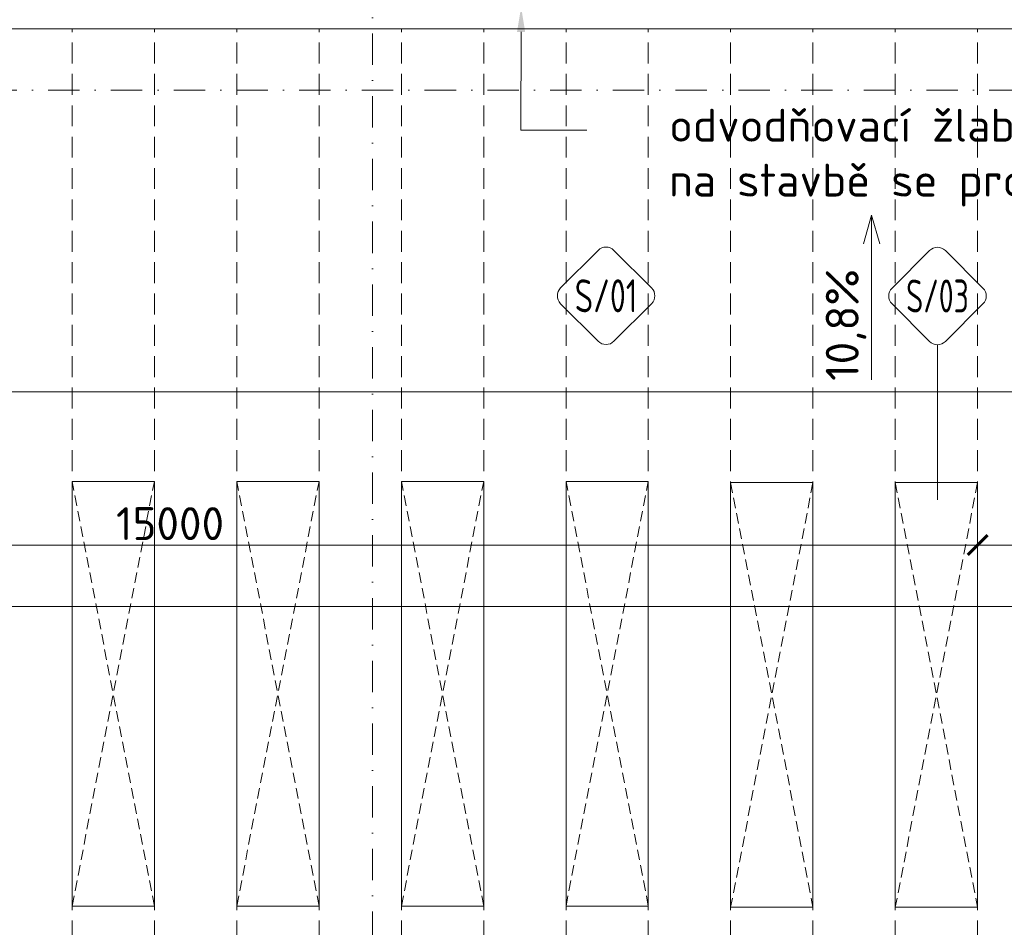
# Model space of a CAD drawing. Header units: millimetres. Extents: x -725694 to 5289369, y -1488057 to 2187451.
# Tile 168 of 256: x 25714 to 37674, y 163230 to 174258. Entities that reach past the tile are written whole.
import ezdxf
from ezdxf import colors
from ezdxf.entities.mleader import LeaderData, LeaderLine
from ezdxf.enums import TextEntityAlignment as Align
from ezdxf.math import Vec2, Vec3

# ---------------------------------------------------------------- set-up
doc = ezdxf.new("R2010")
doc.units = ezdxf.units.MM
for name, pattern in [('CENTERX2', [101.6, 63.5, -12.7, 12.7, -12.7]), ('DASHDOT', [25.4, 12.7, -6.35, 0, -6.35]), ('ČÁRKOVANÁ', [19.05, 12.7, -6.35])]:
    doc.linetypes.add(name, pattern=pattern)
doc.layers.get('Defpoints').update_dxf_attribs({"color": 8})
for name, color, linetype, lineweight in [('A99_N_kce-pohl', 1, 'Continuous', 9), ('A99_N_koty-200', 5, 'Continuous', 5), ('A99_N_koty-200 @ 200', 5, 'Continuous', 5), ('A99_N_koty-vysk', 160, 'Continuous', 5), ('A99_N_txt-popis-50 @ 200', 240, 'Continuous', 9), ('A99_N_znaceni 200', 5, 'Continuous', 5), ('A99_S_osy', 1, 'CENTERX2', 5)]:
    doc.layers.add(name, color=color, linetype=linetype, lineweight=lineweight)
doc.styles.add('A99_kota', font='isocpeur.ttf', dxfattribs={"height": 2})
doc.styles.add('A99_popis', font='isocpeur.ttf')
doc.styles.add('ad_popis 100', font='isocpeur.ttf', dxfattribs={"height": 200})
doc.dimstyles.new('A99_kota_200 new', dxfattribs={"dimscale": 200, "dimtxt": 2, "dimasz": 1.2, "dimexe": 0.5, "dimexo": 1.5, "dimgap": 0.3, "dimtad": 1, "dimdec": 0, "dimzin": 3, "dimdsep": 46, "dimtxsty": 'A99_kota', "dimblk": 'ARCHTICK', "dimcen": 2.5, "dimazin": 2, "dimtfac": 0.75, "dimtdec": 0, "dimtmove": 2, "dimatfit": 0, "dimfxl": 0, "dimtolj": 1, "dimtzin": 0, "dimlwd": 5, "dimlwe": 5, "dimarcsym": 0})

# ---------------------------------------------------------------- blocks, each defined once
blk = doc.blocks.new('_ArchTick')
at = {"color": 0, "linetype": 'ByBlock', "const_width": 0.15}
blk.add_lwpolyline([(-0.5, -0.5), (0.5, 0.5)], dxfattribs=at)
blk = doc.blocks.new('*D477')
at = {"layer": 'A99_N_koty-200', "color": 0, "linetype": 'Continuous', "lineweight": 5, "ltscale": 0.5, "transparency": 16777216}
for p, q in [((37350, 167875), (37350, 167975)), ((22350, 167875), (22350, 167775)), ((22350, 167875), (37350, 167875))]:
    blk.add_line(p, q, dxfattribs=at)
at = {"layer": 'Defpoints', "color": 0, "linetype": 'Continuous', "lineweight": 0, "ltscale": 0.5, "transparency": 16777216}
for p in [(22350, 167875), (37350, 167875), (37350, 167875)]:
    blk.add_point(p, dxfattribs=at)
at = {"layer": 'A99_N_koty-200', "color": 0, "linetype": 'Continuous', "lineweight": 5, "ltscale": 0.5, "transparency": 16777216, "xscale": 240, "yscale": 240, "zscale": 240, "rotation": 180}
blk.add_blockref('_ArchTick', (22350, 167875), dxfattribs=at)
at = {"layer": 'A99_N_koty-200', "color": 0, "linetype": 'Continuous', "lineweight": 5, "ltscale": 0.5, "transparency": 16777216, "xscale": 240, "yscale": 240, "zscale": 240}
blk.add_blockref('_ArchTick', (37350, 167875), dxfattribs=at)
at = {"layer": 'A99_N_koty-200', "color": 0, "linetype": 'Continuous', "lineweight": 5, "ltscale": 0.5, "transparency": 16777216, "insert": (27540, 168135), "char_height": 400, "attachment_point": 5, "style": 'A99_kota'}
blk.add_mtext('\\A1;15000', dxfattribs=at)
blk = doc.blocks.new('*D359')
at = {"layer": 'A99_N_koty-200', "color": 0, "linetype": 'Continuous', "lineweight": 5, "ltscale": 0.5, "transparency": 16777216}
for p, q in [((37350, 167875), (37350, 167975)), ((42410, 167875), (42410, 167975)), ((37350, 167875), (42410, 167875))]:
    blk.add_line(p, q, dxfattribs=at)
at = {"layer": 'Defpoints', "color": 0, "linetype": 'Continuous', "lineweight": 0, "ltscale": 0.5, "transparency": 16777216}
for p in [(37350, 167875), (42410, 167875), (42410, 167625)]:
    blk.add_point(p, dxfattribs=at)
at = {"layer": 'A99_N_koty-200', "color": 0, "linetype": 'Continuous', "lineweight": 5, "ltscale": 0.5, "transparency": 16777216, "xscale": 240, "yscale": 240, "zscale": 240, "rotation": 180}
blk.add_blockref('_ArchTick', (37350, 167875), dxfattribs=at)
at = {"layer": 'A99_N_koty-200', "color": 0, "linetype": 'Continuous', "lineweight": 5, "ltscale": 0.5, "transparency": 16777216, "xscale": 240, "yscale": 240, "zscale": 240}
blk.add_blockref('_ArchTick', (42410, 167875), dxfattribs=at)
at = {"layer": 'A99_N_koty-200', "color": 0, "linetype": 'Continuous', "lineweight": 5, "ltscale": 0.5, "transparency": 16777216, "insert": (39880, 168135), "char_height": 400, "attachment_point": 5, "style": 'A99_kota'}
blk.add_mtext('\\A1;5060', dxfattribs=at)
blk = doc.blocks.new('*D370')
at = {"layer": 'A99_N_koty-200', "color": 0, "linetype": 'Continuous', "lineweight": 5, "ltscale": 0.5, "transparency": 16777216}
for p, q in [((-650, 169735), (-650, 169835)), ((-650, 169735), (138350, 169735)), ((138350, 169735), (138350, 169635))]:
    blk.add_line(p, q, dxfattribs=at)
at = {"layer": 'Defpoints', "color": 0, "linetype": 'Continuous', "lineweight": 0, "ltscale": 0.5, "transparency": 16777216}
for p in [(138350, 169745), (138350, 169735), (-650, 169620)]:
    blk.add_point(p, dxfattribs=at)
at = {"layer": 'A99_N_koty-200', "color": 0, "linetype": 'Continuous', "lineweight": 5, "ltscale": 0.5, "transparency": 16777216, "xscale": 240, "yscale": 240, "zscale": 240, "rotation": 180}
blk.add_blockref('_ArchTick', (-650, 169735), dxfattribs=at)
at = {"layer": 'A99_N_koty-200', "color": 0, "linetype": 'Continuous', "lineweight": 5, "ltscale": 0.5, "transparency": 16777216, "xscale": 240, "yscale": 240, "zscale": 240}
blk.add_blockref('_ArchTick', (138350, 169735), dxfattribs=at)
at = {"layer": 'A99_N_koty-200', "color": 0, "linetype": 'Continuous', "lineweight": 5, "ltscale": 0.5, "transparency": 16777216, "insert": (60350, 170095), "char_height": 400, "attachment_point": 5, "style": 'A99_kota'}
blk.add_mtext('\\A1;139 panelů po 1000mm', dxfattribs=at)
blk = doc.blocks.new('*U99')
at = {"color": 0}
for p, q in [((-0.721, 4.139), (-4.149, 0.711)), ((4.139, 0.711), (0.711, 4.139)), ((-4.149, -0.721), (-0.721, -4.149)), ((0.711, -4.149), (4.139, -0.721))]:
    blk.add_line(p, q, dxfattribs=at)
for centre, start, end in [((-0.005, 3.424), 45, 135), ((-3.433, -0.005), 135, 225), ((3.424, -0.005), 315, 45), ((-0.005, -3.433), 225, 315)]:
    blk.add_arc(centre, 1.012, start, end, dxfattribs=at)
at = {"color": 0, "linetype": 'ByBlock', "style": 'A99_popis', "width": 0.953108}
blk.add_attdef('SKLADBA', text='', height=3, rotation=0.01026, dxfattribs=at).set_placement((-2.863, -1.506), (2.855, -1.505), align=Align.FIT)
blk = doc.blocks.new('*U107')
at = {"color": 0}
for p, q in [((-0.721, 4.139), (-4.149, 0.711)), ((4.139, 0.711), (0.711, 4.139)), ((-4.149, -0.721), (-0.721, -4.149)), ((0.711, -4.149), (4.139, -0.721)), ((-0.005, -4.445), (-0.005, -18.595))]:
    blk.add_line(p, q, dxfattribs=at)
for centre, start, end in [((-0.005, 3.424), 45, 135), ((-3.433, -0.005), 135, 225), ((3.424, -0.005), 315, 45), ((-0.005, -3.433), 225, 315)]:
    blk.add_arc(centre, 1.012, start, end, dxfattribs=at)
at = {"color": 0, "linetype": 'ByBlock', "style": 'A99_popis', "width": 0.953108}
blk.add_attdef('SKLADBA', text='', height=3, rotation=0.01026, dxfattribs=at).set_placement((-2.863, -1.506), (2.855, -1.505), align=Align.FIT)
blk = doc.blocks.new('*D479')
at = {"layer": 'A99_N_koty-200', "color": 0, "linetype": 'Continuous', "lineweight": 5, "ltscale": 0.5, "transparency": 16777216}
for p, q in [((-650, 167127), (-650, 167227)), ((54350, 167127), (54350, 167227)), ((54350, 167127), (-650, 167127))]:
    blk.add_line(p, q, dxfattribs=at)
at = {"layer": 'Defpoints', "color": 0, "linetype": 'Continuous', "lineweight": 0, "ltscale": 0.5, "transparency": 16777216}
for p in [(-650, 167127), (-650, 167127), (54350, 167127)]:
    blk.add_point(p, dxfattribs=at)
at = {"layer": 'A99_N_koty-200', "color": 0, "linetype": 'Continuous', "lineweight": 5, "ltscale": 0.5, "transparency": 16777216, "xscale": 240, "yscale": 240, "zscale": 240, "rotation": 180}
blk.add_blockref('_ArchTick', (-650, 167127), dxfattribs=at)
at = {"layer": 'A99_N_koty-200', "color": 0, "linetype": 'Continuous', "lineweight": 5, "ltscale": 0.5, "transparency": 16777216, "xscale": 240, "yscale": 240, "zscale": 240}
blk.add_blockref('_ArchTick', (54350, 167127), dxfattribs=at)
at = {"layer": 'A99_N_koty-200', "color": 0, "linetype": 'Continuous', "lineweight": 5, "ltscale": 0.5, "transparency": 16777216, "insert": (20885, 167387), "char_height": 400, "attachment_point": 5, "style": 'A99_kota'}
blk.add_mtext('\\A1;55000', dxfattribs=at)

msp = doc.modelspace()

# ---------------------------------------------------------------- linework, layer by layer
at = {"layer": 'A99_N_kce-pohl', "color": 1, "linetype": 'Continuous', "lineweight": 9, "ltscale": 25}
msp.add_lwpolyline([(138352.5, 174145), (138352.5, 174410), (7350, 174410), (7350, 174145)], close=True, dxfattribs=at)
at = {"layer": 'A99_N_kce-pohl', "color": 254, "linetype": 'ČÁRKOVANÁ', "lineweight": 5, "ltscale": 20, "true_color": 0xffd9cc}
for points in [[(26350, 148960), (26350, 148960), (26350, 174145)], [(27350, 148960), (27350, 148960), (27350, 174145)], [(28350, 148960), (28350, 148960), (28350, 174145)], [(29350, 148960), (29350, 148960), (29350, 174145)], [(30350, 148960), (30350, 148960), (30350, 174145)], [(31350, 148960), (31350, 148960), (31350, 174145)], [(32350, 148960), (32350, 148960), (32350, 174145)], [(33350, 148960), (33350, 148960), (33350, 174145)], [(34350, 148960), (34350, 148960), (34350, 174145)], [(35350, 148960), (35350, 148960), (35350, 174145)], [(36350, 148960), (36350, 148960), (36350, 174145)], [(37350, 148960), (37350, 148960), (37350, 174145)]]:
    msp.add_lwpolyline(points, dxfattribs=at)
at = {"layer": 'A99_N_kce-pohl', "linetype": 'Continuous', "lineweight": 9}
for points in [[(26350, 163487.5), (27350, 163487.5), (27350, 168647.5), (26350, 168647.5)], [(28350, 163487.5), (29350, 163487.5), (29350, 168647.5), (28350, 168647.5)], [(30350, 163487.5), (31350, 163487.5), (31350, 168647.5), (30350, 168647.5)], [(32350, 163487.5), (33350, 163487.5), (33350, 168647.5), (32350, 168647.5)], [(34350, 168635), (35350, 168635), (35350, 163475), (34350, 163475)], [(36350, 168635), (37350, 168635), (37350, 163475), (36350, 163475)]]:
    msp.add_lwpolyline(points, close=True, dxfattribs=at)
at = {"layer": 'A99_N_kce-pohl', "linetype": 'ČÁRKOVANÁ', "lineweight": 9, "ltscale": 10}
for points in [[(27350, 163487.5), (26350, 168647.5)], [(26350, 163487.5), (27350, 168647.5)], [(29350, 163487.5), (28350, 168647.5)], [(28350, 163487.5), (29350, 168647.5)], [(31350, 163487.5), (30350, 168647.5)], [(30350, 163487.5), (31350, 168647.5)], [(33350, 163487.5), (32350, 168647.5)], [(32350, 163487.5), (33350, 168647.5)], [(35350, 168635), (34350, 163475)], [(34350, 168635), (35350, 163475)], [(37350, 168635), (36350, 163475)], [(36350, 168635), (37350, 163475)]]:
    msp.add_lwpolyline(points, dxfattribs=at)
at = {"layer": 'A99_N_koty-vysk'}
for points in [[(36062.5, 171883), (35962.5, 171533)], [(36062.5, 171883), (36062.5, 169883)], [(36062.5, 171883), (36162.5, 171533)]]:
    msp.add_lwpolyline(points, dxfattribs=at)
at = {"layer": 'A99_S_osy', "linetype": 'DASHDOT', "lineweight": 5, "ltscale": 30}
for points in [[(30000, 250300), (30000, 146890)], [(152950, 173400), (-2660, 173400)]]:
    msp.add_lwpolyline(points, dxfattribs=at)

# ---------------------------------------------------------------- block references
at = {"layer": 'A99_N_znaceni 200', "lineweight": 5}
ref = msp.add_blockref('*U99', (32837.7, 170903.4), dxfattribs=dict(at, xscale=133.3, yscale=133.3, zscale=133.3))
ref.add_attrib('SKLADBA', 'S/01', dxfattribs={"layer": '0', "color": 0, "linetype": 'ByBlock', "height": 400, "rotation": 0.01026, "style": 'A99_popis', "width": 0.705829}).set_placement((32456, 170702.7), (33218.3, 170702.8), align=Align.FIT)
ref = msp.add_blockref('*U107', (36863.1, 170901.2), dxfattribs=dict(at, xscale=133.3, yscale=133.3, zscale=133.3))
ref.add_attrib('SKLADBA', 'S/03', dxfattribs={"layer": '0', "color": 0, "linetype": 'ByBlock', "height": 400, "rotation": 0.01026, "style": 'A99_popis', "width": 0.657151}).set_placement((36481.4, 170700.5), (37243.7, 170700.6), align=Align.FIT)

# ---------------------------------------------------------------- texts
at = {"layer": 'A99_N_koty-vysk', "insert": (35505.2, 171230), "char_height": 400, "attachment_point": 3, "rotation": 90, "style": 'ad_popis 100'}
msp.add_mtext_dynamic_manual_height_columns('10,8%', width=673.852, gutter_width=2000, heights=[0], dxfattribs=at)

# ---------------------------------------------------------------- dimensions: what is measured, and where the dimension line sits
at = {"layer": 'A99_N_koty-200 @ 200', "linetype": 'Continuous', "lineweight": 5, "ltscale": 0.5}
dim = msp.add_linear_dim(base=(138350, 169735), p1=(-650, 169620), p2=(138350, 169745), text='139 panelů po 1000mm', dimstyle='A99_kota_200 new', override={"dimscale": 200, "dimtix": 0, "dimtofl": 1, "dimtmove": 2, "dimatfit": 0}, dxfattribs=at)
dim.commit()
dim.dimension.update_dxf_attribs({"geometry": '*D370', "text_midpoint": (60350, 170095), "dimtype": 128})
for base, p1, p2, picture, middle in [((37350, 167875), (22350, 167875), (37350, 167875), '*D477', (27540, 168135)), ((-650, 167127.5), (54350, 167127.5), (-650, 167127.5), '*D479', (20885, 167387.5))]:
    dim = msp.add_linear_dim(base=base, p1=p1, p2=p2, dimstyle='A99_kota_200 new', override={"dimscale": 200, "dimtix": 0, "dimtofl": 1, "dimtmove": 2, "dimatfit": 0}, dxfattribs=at)
    dim.commit()
    dim.dimension.update_dxf_attribs({"geometry": picture, "text_midpoint": middle, "dimtype": 128})
dim = msp.add_linear_dim(base=(42410, 167875), p1=(37350, 167875), p2=(42410, 167625), dimstyle='A99_kota_200 new', override={"dimscale": 200, "dimtix": 0, "dimtofl": 1, "dimtmove": 2, "dimatfit": 0}, dxfattribs=at)
dim.commit()
dim.dimension.update_dxf_attribs({"geometry": '*D359', "text_midpoint": (39880, 168135)})

# ---------------------------------------------------------------- leaders
at = {"layer": 'A99_N_txt-popis-50 @ 200', "lineweight": 9}
ml = msp.add_multileader_mtext('Standard', dxfattribs=at)
ml.set_content('\\A1;{\\C256;odvodňovací žlab se nemění,\\Pna stavbě se provede kontrola}', color=1, style='A99_popis')
ml.set_leader_properties(color=256, linetype='ByLayer', lineweight=-1)
ml.build(insert=Vec2(0, 0))
ml.multileader.update_dxf_attribs({"dogleg_length": 200, "arrow_head_size": 300, "scale": 200})
ctx = ml.context
ctx.base_point, ctx.scale, ctx.char_height, ctx.arrow_head_size, ctx.landing_gap_size, ctx.plane_origin = Vec3(32602.5, 172915), 200, 400, 300, 1000, Vec3(32050, 165489.2)
notes = []
notes.append((ctx, [(0, (1, 1, 0), (31802.5, 172915), (1, 0), 800, [(0, [(31805, 174410)], 0, [])])]))
ctx.mtext.insert, ctx.mtext.width, ctx.mtext.defined_height, ctx.mtext.flow_direction = Vec3(33602.5, 173175), 7914.793, 1247.5, 5
for ctx, leaders in notes:
    for number, flags, end, landing, length, lines in leaders:
        leader = LeaderData()
        leader.index, (leader.has_last_leader_line, leader.has_dogleg_vector, leader.attachment_direction) = number, flags
        leader.last_leader_point, leader.dogleg_vector, leader.dogleg_length = Vec3(end), Vec3(landing), length
        for number, points, colour, breaks in lines:
            line = LeaderLine()
            line.index, line.vertices, line.color, line.breaks = number, Vec3.list(points), colors.encode_raw_color(colour), breaks
            leader.lines.append(line)
        ctx.leaders.append(leader)

doc.saveas('drawing.dxf')
